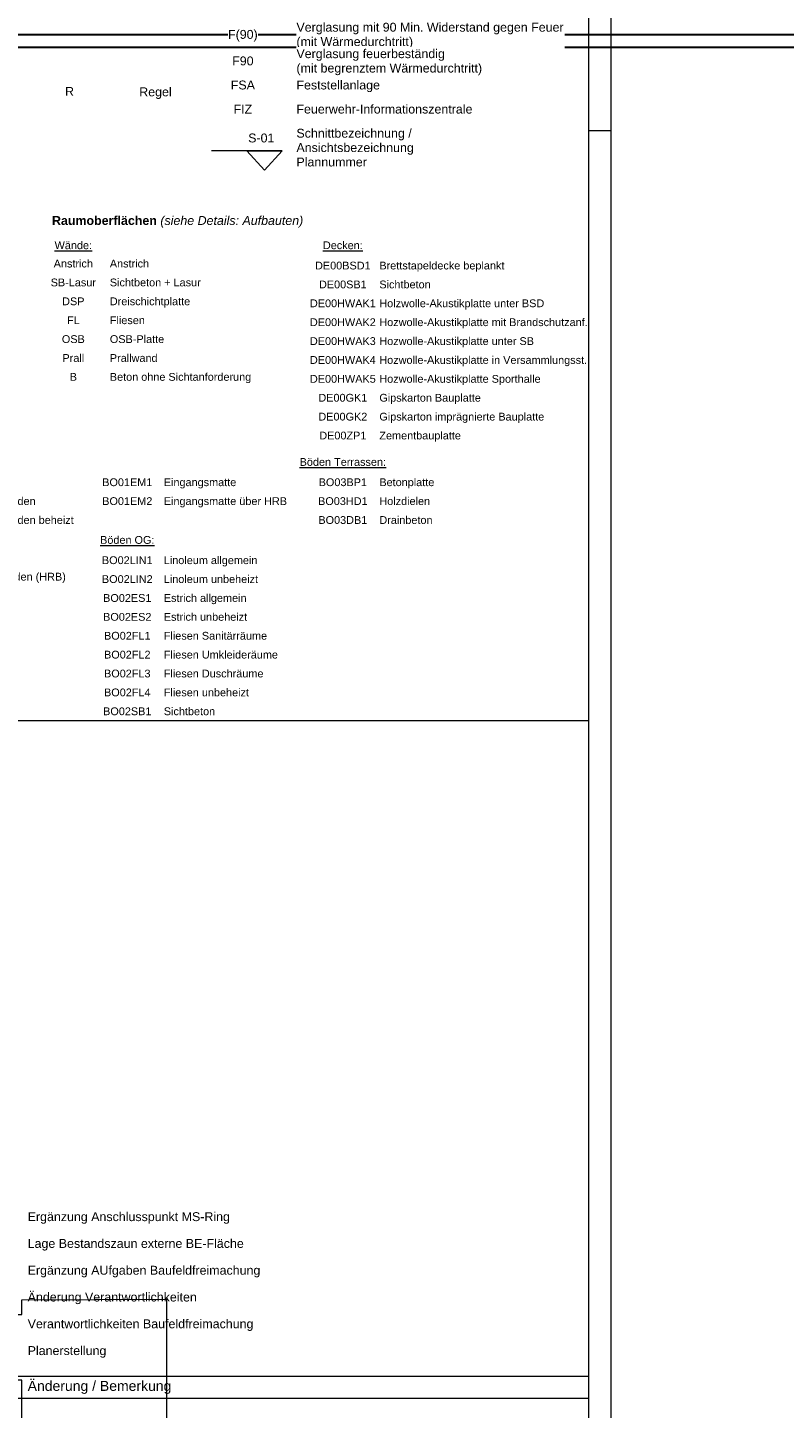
# Model space of a CAD drawing. Header units: metres. Extents: x -5569892 to 1712241, y -5568463 to 2085.
# Tile 47 of 70: x 194 to 280, y -141 to 15. Entities that reach past the tile are written whole.
import ezdxf

# ---------------------------------------------------------------- set-up
doc = ezdxf.new("R2010")
doc.units = ezdxf.units.M
doc.header["$LTSCALE"] = 0.5
doc.linetypes.add('ISO-02 Strichlinie', pattern=[3.81, 3.048, -0.762])
doc.linetypes.add('Linienart-22', pattern=[5.291531, 3.175, -1.058062, 0.352704, -0.705764])
for name, color, linetype, lineweight in [('70 -74 Zeichnungsblatt- 4 Plankopf Linie', 7, 'Continuous', 13), ('70 -74 Zeichnungsblatt- 5 Plankopf Text', 7, 'Continuous', 18), ('70 -76 Layout -2 Plankopf -Linie', 7, 'Continuous', 13), ('70 -76 Layout -2 Plankopf -Text', 7, 'Continuous', 13), ('70 -76 Layout -3 Symbole -allgemein', 7, 'Continuous', 13), ('99.03_ALKIS (Januar 2020)-Gebäude', 7, 'Continuous', 9), ('Keine', 7, 'Continuous', 9)]:
    doc.layers.add(name, color=color, linetype=linetype, lineweight=lineweight)
doc.layers.add('99.04_Gleisplanung VP 02_23-EB-1236L-A-FAHRKANTE', color=150, linetype='Continuous', lineweight=35, true_color=0x007fff)
doc.styles.add('Arial', font='arial.ttf')
doc.styles.add('Arial (bold)', font='arialbd.ttf')
doc.styles.add('Helvetica', font='txt')

# ---------------------------------------------------------------- blocks, each defined once
blk = doc.blocks.new('_23-07-06_Massenplan_TB_Weiterführende Schule (3D)')
at = {"layer": '99.03_ALKIS (Januar 2020)-Gebäude', "flags": 128}
blk.add_lwpolyline([(185.49, -140.24), (117.87, -140.31), (117.87, -137.7), (109.87, -137.7), (109.99, -210.38), (93.57, -210.44), (93.5, -146.1), (62.74, -146.15), (62.69, -129.71), (93.46, -129.68), (93.44, -128.65), (109.86, -128.64), (109.88, -130.32), (117.85, -130.33), (117.84, -123.63), (185.47, -123.55), (185.49, -130.26), (193.49, -130.24), (193.48, -128.57), (209.87, -128.53), (209.96, -210.27), (193.54, -210.3), (193.48, -137.67), (185.5, -137.68)], close=True, dxfattribs=at)
at = {"layer": '99.04_Gleisplanung VP 02_23-EB-1236L-A-FAHRKANTE', "flags": 128}
for points in [[(562.05, 14.66), (-195.68, 14.71, -0.005965), (-243.37, 15.28), (-544.42, 22.49)], [(562.05, 13.23), (-195.68, 13.28), (-195.68, 13.28, -0.005965), (-243.4, 13.85), (-243.4, 13.85), (-243.4, 13.85), (-544.46, 21.05, -0.000153)]]:
    blk.add_lwpolyline(points, format="xyb", dxfattribs=at)
blk = doc.blocks.new('Gruppe-498')
at = {"layer": '70 -76 Layout -3 Symbole -allgemein', "color": 7, "linetype": 'Linienart-22', "lineweight": 13, "transparency": 33554687}
blk.add_line((0.01889, -0.03755), (0.00289, -0.03755), dxfattribs=at)
at = {"layer": '70 -76 Layout -3 Symbole -allgemein', "color": 7, "lineweight": 13, "transparency": 33554687, "flags": 128}
blk.add_lwpolyline([(0.01089, -0.03755), (0.01889, -0.03755), (0.01489, -0.04193)], close=True, dxfattribs=at)
blk = doc.blocks.new('KRA - LP5 - Plankopf A0 - Zeichenerklärung')
at = {"layer": '70 -76 Layout -3 Symbole -allgemein', "color": 7}
blk.add_blockref('Gruppe-498', (0, 0), dxfattribs=at)
at = {"layer": 'Keine', "color": 7, "transparency": 33554687, "rotation": 0, "style": 'Arial'}
for s, insert, char_height, attachment_point, line_spacing_factor in [('{\\LWände:}', (-0.02844, -0.05897), 0.001762, 5, 0.970891), ('{\\LDecken:}', (0.0326, -0.05897), 0.0017621, 5, 0.970891), ('Anstrich\\PSB-Lasur\\PDSP\\PFL\\POSB\\PPrall\\PB', (-0.02844, -0.06222), 0.001762, 2, 1.456336), ('Anstrich\\PSichtbeton + Lasur\\PDreischichtplatte\\PFliesen\\POSB-Platte\\PPrallwand\\PBeton ohne Sichtanforderung', (-0.02017, -0.06222), 0.0017621, 1, 1.456336), ('Brettstapeldecke beplankt\\PSichtbeton\\PHolzwolle-Akustikplatte unter BSD\\PHozwolle-Akustikplatte mit Brandschutzanf.\\PHozwolle-Akustikplatte unter SB\\PHozwolle-Akustikplatte in Versammlungsst.\\PHozwolle-Akustikplatte Sporthalle\\PGipskarton Bauplatte\\PGipskarton imprägnierte Bauplatte\\PZementbauplatte', (0.04087, -0.06267), 0.0017621, 1, 1.456336), ('DE00BSD1\\PDE00SB1\\PDE00HWAK1\\PDE00HWAK2\\PDE00HWAK3\\PDE00HWAK4\\PDE00HWAK5\\PDE00GK1\\PDE00GK2\\PDE00ZP1', (0.0326, -0.06267), 0.001762, 2, 1.456336), ('{\\LBöden Terrassen:}', (0.0326, -0.10805), 0.0017621, 5, 0.970891), ('Linoleum allgemein\\PSportlinoleum-Schwingboden\\PSportlinoleum-Schwingboden beheizt\\PLinoleum unbeheizt\\PEstrich allgemein\\PEstrich über Hohlraumboden (HRB)\\PEstrich mit Anstrich\\PEstrich unbeheizt\\PFliesen Sanitärräume\\PFliesen Umkleideräume\\PFliesen Duschräume\\PFliesen Küchenbereich\\PFliesen unbeheizt', (-0.06899, -0.11175), 0.0017621, 1, 1.456336), ('BO01EM1\\PBO01EM2', (-0.01622, -0.11175), 0.001762, 2, 1.456336), ('Eingangsmatte\\PEingangsmatte über HRB', (-0.00795, -0.11175), 0.0017621, 1, 1.456336), ('BO03BP1\\PBO03HD1\\PBO03DB1', (0.0326, -0.11175), 0.001762, 2, 1.456336), ('Betonplatte\\PHolzdielen\\PDrainbeton', (0.04087, -0.11175), 0.0017621, 1, 1.456336), ('{\\LBöden OG:}', (-0.01622, -0.12571), 0.0017621, 5, 0.970891), ('BO02LIN1\\PBO02LIN2\\PBO02ES1\\PBO02ES2\\PBO02FL1\\PBO02FL2\\PBO02FL3\\PBO02FL4\\PBO02SB1', (-0.01622, -0.12941), 0.001762, 2, 1.456336), ('Linoleum allgemein\\PLinoleum unbeheizt\\PEstrich allgemein\\PEstrich unbeheizt\\PFliesen Sanitärräume\\PFliesen Umkleideräume\\PFliesen Duschräume\\PFliesen unbeheizt\\PSichtbeton', (-0.00795, -0.12941), 0.0017621, 1, 1.456336)]:
    blk.add_mtext(s, dxfattribs=dict(at, insert=insert, char_height=char_height, attachment_point=attachment_point, line_spacing_factor=line_spacing_factor))
at = {"color": 255}
for points in [[(0.02209, -0.01453), (0.08285, -0.01453), (0.08285, -0.00804), (0.02209, -0.00804)], [(0.00656, -0.01291), (0.01336, -0.01291), (0.01336, -0.00966), (0.00656, -0.00966)], [(0.0075, -0.01891), (0.01242, -0.01891), (0.01242, -0.01566), (0.0075, -0.01566)], [(0.00719, -0.02437), (0.01273, -0.02437), (0.01273, -0.02112), (0.00719, -0.02112)], [(-0.03032, -0.02582), (-0.02822, -0.02582), (-0.02822, -0.02257), (-0.03032, -0.02257)], [(-0.01351, -0.02592), (-0.00608, -0.02592), (-0.00608, -0.02268), (-0.01351, -0.02268)], [(0.00781, -0.02983), (0.0121, -0.02983), (0.0121, -0.02659), (0.00781, -0.02659)], [(0.02209, -0.02983), (0.06214, -0.02983), (0.06214, -0.02659), (0.02209, -0.02659)], [(0.02209, -0.04178), (0.04882, -0.04178), (0.04882, -0.03205), (0.02209, -0.03205)], [(-0.03327, -0.05506), (0.02428, -0.05506), (0.02428, -0.05173), (-0.03327, -0.05173)]]:
    blk.add_wipeout(points, dxfattribs=at).dxf.layer = '70 -76 Layout -2 Plankopf -Text'
at = {"layer": '70 -76 Layout -2 Plankopf -Text'}
for s, insert, char_height, attachment_point, line_spacing_factor, style in [('Verglasung mit 90 Min. Widerstand gegen Feuer\\P(mit Wärmedurchtritt)', (0.02209, -0.00856), 0.0020138, 1, 0.970891, 'Arial'), ('F(90)', (0.00996, -0.01019), 0.002014, 2, 0.970891, 'Arial'), ('F90', (0.00996, -0.01619), 0.002014, 2, 0.970891, 'Arial'), ('FSA', (0.00996, -0.02165), 0.002014, 2, 0.970891, 'Arial'), ('R', (-0.03032, -0.0231), 0.00201, 1, 0.970891, 'Arial'), ('Regel', (-0.01351, -0.0232), 0.002014, 1, 0.970891, 'Arial'), ('FIZ', (0.00996, -0.02711), 0.002014, 2, 0.970891, 'Arial'), ('Feuerwehr-Informationszentrale', (0.02209, -0.02711), 0.0020138, 1, 0.970891, 'Arial'), ('Schnittbezeichnung /\\PAnsichtsbezeichnung\\PPlannummer', (0.02209, -0.03257), 0.0020138, 1, 0.970891, 'Arial'), ('Raumoberflächen {\\fArial|b0|i1|c0|p0;(siehe Details: Aufbauten)}', (-0.03327, -0.05234), 0.0020138, 1, 0.996218, 'Arial (bold)')]:
    blk.add_mtext(s, dxfattribs=dict(at, insert=insert, char_height=char_height, attachment_point=attachment_point, line_spacing_factor=line_spacing_factor, style=style))
at = {"color": 255}
blk.add_wipeout([(0.01116, -0.03637), (0.01718, -0.03637), (0.01718, -0.03312), (0.01116, -0.03312)], dxfattribs=at).dxf.layer = '70 -76 Layout -2 Plankopf -Text'
at = {"layer": '70 -76 Layout -2 Plankopf -Text', "insert": (0.01116, -0.03365), "char_height": 0.002014, "attachment_point": 1, "line_spacing_factor": 0.970891, "style": 'Arial'}
blk.add_mtext('S-01', dxfattribs=at)
at = {"color": 255}
blk.add_wipeout([(0.02209, -0.02053), (0.06433, -0.02053), (0.06433, -0.01404), (0.02209, -0.01404)], dxfattribs=at).dxf.layer = '70 -76 Layout -2 Plankopf -Text'
at = {"layer": '70 -76 Layout -2 Plankopf -Text', "insert": (0.02209, -0.01456), "char_height": 0.0020138, "attachment_point": 1, "line_spacing_factor": 0.970891, "style": 'Arial'}
blk.add_mtext('Verglasung feuerbeständig \\P(mit begrenztem Wärmedurchtritt)', dxfattribs=at)
at = {"color": 255}
blk.add_wipeout([(0.02209, -0.02437), (0.04113, -0.02437), (0.04113, -0.02112), (0.02209, -0.02112)], dxfattribs=at).dxf.layer = '70 -76 Layout -2 Plankopf -Text'
at = {"layer": '70 -76 Layout -2 Plankopf -Text', "insert": (0.02209, -0.02165), "char_height": 0.0020138, "attachment_point": 1, "line_spacing_factor": 0.970891, "style": 'Arial'}
blk.add_mtext('Feststellanlage', dxfattribs=at)
blk = doc.blocks.new('Gruppe-502')
at = {"layer": '70 -74 Zeichnungsblatt- 4 Plankopf Linie'}
for p, q in [((0.58945, 0.4155), (0.58945, -0.11361)), ((0.58945, -0.10861), (0.40945, -0.10861)), ((0.58945, -0.11361), (0.40945, -0.11361))]:
    blk.add_line(p, q, dxfattribs=at)
at = {"layer": '70 -76 Layout -2 Plankopf -Linie'}
blk.add_line((0.40945, 0.03998), (0.58945, 0.03998), dxfattribs=at)
at = {"layer": '70 -74 Zeichnungsblatt- 5 Plankopf Text', "insert": (0.46245, -0.11111), "char_height": 0.0022655, "width": 0.126, "attachment_point": 4, "line_spacing_factor": 0.970891, "style": 'Arial'}
blk.add_mtext('Änderung / Bemerkung', dxfattribs=at)
at = {"layer": 'Keine', "color": 7, "transparency": 33554687}
blk.add_blockref('KRA - LP5 - Plankopf A0 - Zeichenerklärung', (0.50123, 0.20654), dxfattribs=at)
blk = doc.blocks.new('Plankopf')
at = {"layer": '70 -74 Zeichnungsblatt- 4 Plankopf Linie', "color": 7, "transparency": 33554687}
blk.add_blockref('Gruppe-502', (0, 0), dxfattribs=at)
at = {"layer": '70 -74 Zeichnungsblatt- 4 Plankopf Linie', "color": 0, "flags": 1}
for tag in ['Approval', 'Approval', 'Approval', 'Approval', 'Approval', 'Approval', 'AR_Genehmigt_-_Datum', 'Auto_Generate_Page_Number', 'Auto_Total_Num_Sheets', 'Auftraggeber', 'Auftraggeber_Zusatz_-1-', 'Auftraggeber_Zusatz_-2-', 'Architekt', 'Architekt_Zusatz_-1-', 'Architekt_Zusatz_-2-', 'Approval', 'Current_Plot_Date', 'Scale', 'Sheet_Number', 'Sheet_Title', 'Teil', 'Gewerk', 'Total_Num_Sheets', 'Tragwerksplanung', 'Tragwerksplanung_Zusatz_-1-', 'Tragwerksplanung_Zusatz_-2-', 'Geschäftszeichen', 'Zone', 'Zone', 'Zone', 'Zone', 'Zone', 'Zone', 'Status', 'TGA', 'TGA_Zusatz_-1-', 'TGA_Zusatz_-2-', 'Zone', 'Number', 'Publish_Date', 'Number', 'Publish_Date', 'Number', 'Publish_Date', 'Number', 'Publish_Date', 'Number', 'Publish_Date', 'Number', 'Publish_Date', 'Planungsgrundlagen', 'Plot_Date_Format', 'BH_Genehmigt_-_Datum', 'Papiermaße', 'Ebene', 'Page_Number', 'Plannummer_Fachplaner', 'File_Name', 'File_Name_Include_Path', 'Projektname_Zusatz', 'Project_Address', 'Landschaftsarchitekt', 'Landschaftsarchitekten_Zusatz-1-', 'Landschaftsarchitekten_Zusatz_-2-', 'Höhe_üNHN', 'Leistungsphase', 'Number', 'Publish_Date', 'Recipients', 'Recipients', 'Recipients', 'Recipients', 'Recipients', 'Recipients', 'Project_Date', 'Project_ID', 'Project_Name', 'Recipients', 'Date', 'Note', 'Date', 'Note', 'Date', 'Note', 'Date', 'Note', 'Date', 'Note', 'Date', 'Note', 'Format', 'Date', 'Date', 'Note']:
    blk.add_attdef(tag, (-0.5945, -0.4205), '', height=0.00018, dxfattribs=at)
at = {"layer": '70 -74 Zeichnungsblatt- 4 Plankopf Linie', "color": 7, "linetype": 'ISO-02 Strichlinie', "lineweight": 5, "transparency": 33554687}
blk.add_line((0.5945, 0.1735), (0.5895, 0.1735), dxfattribs=at)
at = {"layer": '70 -74 Zeichnungsblatt- 4 Plankopf Linie', "transparency": 33554687, "flags": 128}
for points in [[(-0.5945, 0.4205), (0.5945, 0.4205), (0.5945, -0.4205), (-0.5945, -0.4205)], [(-0.5745, -0.4155), (-0.5745, 0.4155), (0.5895, 0.4155), (0.5895, -0.4155)]]:
    blk.add_lwpolyline(points, close=True, dxfattribs=at)
at = {"layer": '70 -74 Zeichnungsblatt- 5 Plankopf Text', "char_height": 0.0020138, "width": 0.126, "attachment_point": 1, "line_spacing_factor": 0.970891, "style": 'Helvetica'}
for s, insert in [('Ergänzung Anschlusspunkt MS-Ring', (0.46245, -0.07143)), ('Lage Bestandszaun externe BE-Fläche', (0.46245, -0.0775)), ('Ergänzung AUfgaben Baufeldfreimachung', (0.46245, -0.08357)), ('Änderung Verantwortlichkeiten', (0.46245, -0.08964)), ('Verantwortlichkeiten Baufeldfreimachung', (0.46245, -0.0957)), ('Planerstellung', (0.46245, -0.10177))]:
    blk.add_mtext(s, dxfattribs=dict(at, insert=insert))

msp = doc.modelspace()

# ---------------------------------------------------------------- block references
at = {"layer": 'Keine', "color": 1}
msp.add_blockref('_23-07-06_Massenplan_TB_Weiterführende Schule (3D)', (0, 0), dxfattribs=at)

# ---------------------------------------------------------------- next in the draw order: block references
at = {"layer": '70 -74 Zeichnungsblatt- 4 Plankopf Linie', "xscale": 500, "yscale": 500, "zscale": 500}
msp.add_blockref('Plankopf', (-37.09, -82.95), dxfattribs=at)

doc.saveas('drawing.dxf')
